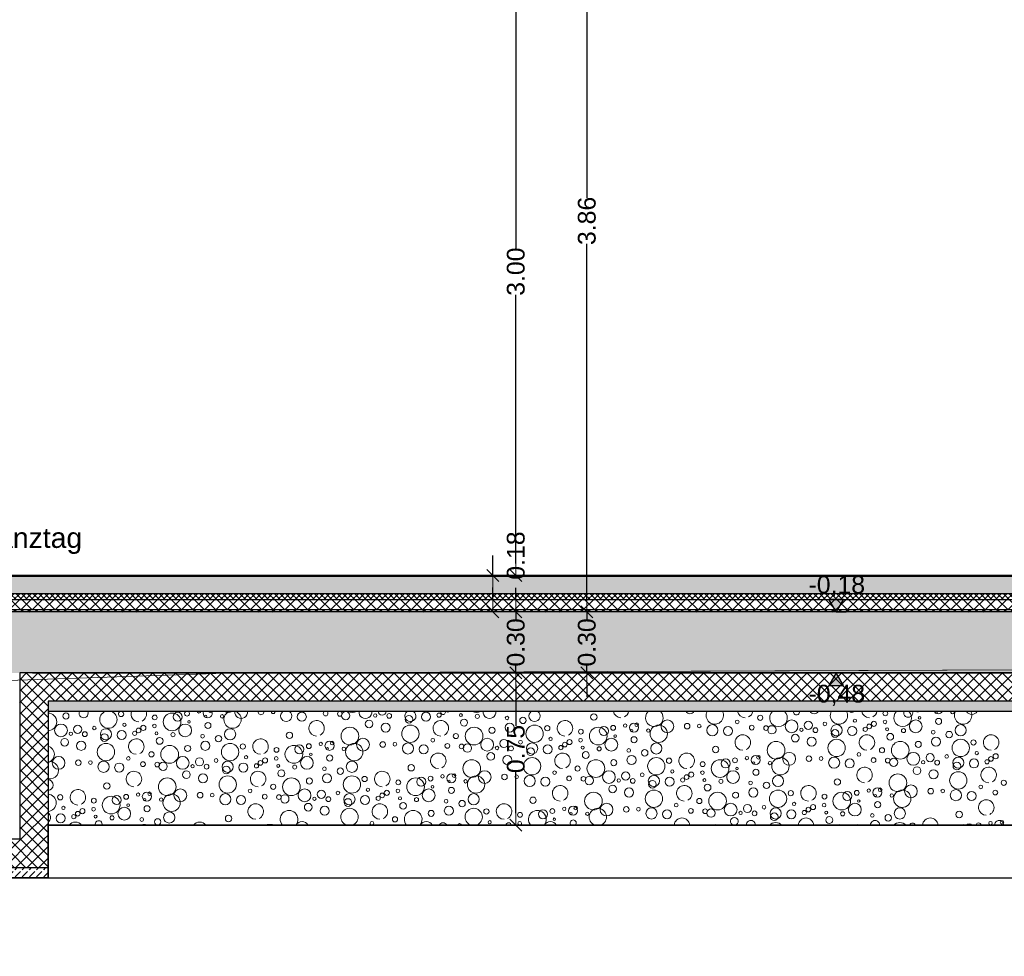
# Model space of a CAD drawing. Header units: metres. Extents: x -12 to 62.3, y -22.2 to 2.8.
# Tile 4 of 214: x 0.2 to 5.1, y -12.1 to -7.4. Entities that reach past the tile are written whole.
import ezdxf

# ---------------------------------------------------------------- set-up
doc = ezdxf.new("R2010")
doc.units = ezdxf.units.M
doc.header["$LTSCALE"] = 20
doc.header["$MEASUREMENT"] = 0
doc.linetypes.add('Strichlinie', pattern=[0.2, 0.15, -0.05])
doc.linetypes.add('Strichlinie_ lang', pattern=[0.529167, 0.3175, -0.211667])
doc.layers.get('0').update_dxf_attribs({"color": 8, "lineweight": 9})
doc.layers.get('Defpoints').update_dxf_attribs({"color": 8, "lineweight": 9})
for name, color, linetype in [('EG__..___A_____ZEICHNEN', 8, 'Continuous'), ('Neubau__ GHIW - druckfeste Dämmung u BP', 8, 'Continuous'), ('Neubau__ GHIW - Perimeterdämmung Wand', 8, 'Continuous'), ('Neubau_A - Bodenaustausch', 8, 'Continuous'), ('Neubau_A - Sauberkeitsschicht', 8, 'Continuous'), ('Neubau_A-Bodenplatte', 8, 'Continuous'), ('Neubau_A-Fundament', 8, 'Continuous'), ('Neubau_B-Bodenaufbau', 8, 'Continuous'), ('Neubau_T-Bemaßung', 8, 'Continuous'), ('Neubau_T-Text', 8, 'Continuous')]:
    doc.layers.add(name, color=color, linetype=linetype)
doc.layers.add('S-Linien _ Schraffuren.2D', color=8, linetype='Continuous', lineweight=9)
doc.styles.add('ERSTELLTER_STIL_2', font='arial.ttf')
doc.dimstyles.new('ERSTELLTER_STIL__1', dxfattribs={"dimtxt": 0.0875, "dimasz": 0.059375, "dimexe": 0.18, "dimexo": 0.0625, "dimgap": 0, "dimtad": 1, "dimzin": 0, "dimdsep": 46, "dimtxsty": 'ERSTELLTER_STIL_2', "dimblk": 'ARROWHEAD_6', "dimblk1": 'ARROWHEAD_6', "dimblk2": 'ARROWHEAD_6', "dimcen": 0.09, "dimclrd": 7, "dimclre": 7, "dimclrt": 7, "dimazin": 0, "dimtfac": 1, "dimtdec": 4, "dimtmove": 0, "dimatfit": 3, "dimfxl": 1, "dimtolj": 1, "dimtzin": 0, "dimarcsym": 0})
pattern_1 = [(45, (2952.9134, -10.175), (-0.02828427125, 0.02828427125), []), (135, (2952.9134, -10.175), (0.02828427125, 0.02828427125), [])]
pattern_2 = [(45, (2952.9134, -10.175), (-0.0353553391, 0.0353553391), [0.0375, -0.0125]), (45, (2952.9134, -10.139645), (-0.0353553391, 0.0353553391), [0.0375, -0.0125])]

# ---------------------------------------------------------------- blocks, each defined once
blk = doc.blocks.new('*X380', base_point=(-18420.1572, 0))
at = {"layer": 'Neubau_A - Bodenaustausch', "color": 253, "linetype": 'Continuous', "lineweight": 9, "true_color": 0x9f9f9f}
for centre, radius in [((-21372.6431, -0.6925), 0.015), ((-21372.1198, -0.7213), 0.0436), ((-21372.0922, -0.6963), 0.0223), ((-21371.4804, -0.6963), 0.0223), ((-21371.2931, -0.682), 0.0115), ((-21371.2641, -0.6906), 0.0205), ((-21370.8685, -0.6963), 0.0223), ((-21370.8041, -0.6881), 0.0103), ((-21372.3548, -0.7355), 0.00812), ((-21372.2052, -0.6995), 0.0119), ((-21372.0362, -0.7213), 0.00642), ((-21371.9547, -0.6942), 0.00574), ((-21371.943, -0.7393), 0.015), ((-21371.8735, -0.6942), 0.00837), ((-21371.1491, -0.7316), 0.0189), ((-21371.1186, -0.6901), 0.00837), ((-21371.0677, -0.7493), 0.0223), ((-21371.0496, -0.6921), 0.0118), ((-21370.9528, -0.7086), 0.0189), ((-21370.6965, -0.6881), 0.00732), ((-21370.6812, -0.725), 0.0169), ((-21370.6154, -0.6942), 0.0101), ((-21370.4693, -0.7023), 0.00908), ((-21370.4559, -0.7493), 0.0223), ((-21370.3908, -0.7141), 0.0158), ((-21370.0414, -0.6975), 0.0158), ((-21369.844, -0.7493), 0.0223), ((-21369.8303, -0.7358), 0.00908), ((-21369.679, -0.7434), 0.0315), ((-21369.3352, -0.7216), 0.00908), ((-21369.2215, -0.7013), 0.0128), ((-21369.0671, -0.7434), 0.0315), ((-21368.9846, -0.7381), 0.0201), ((-21368.9029, -0.7317), 0.00908), ((-21368.7548, -0.7155), 0.00812), ((-21368.6614, -0.731), 0.0126), ((-21368.6067, -0.7216), 0.00908), ((-21368.4553, -0.7434), 0.0315), ((-21368.4362, -0.7013), 0.00642), ((-21368.343, -0.7193), 0.015), ((-21372.6671, -0.7634), 0.0315), ((-21372.6186, -0.7801), 0.00837), ((-21372.5846, -0.7581), 0.0201), ((-21372.5496, -0.7821), 0.0118), ((-21372.5029, -0.7517), 0.00908), ((-21372.4456, -0.7825), 0.0275), ((-21372.3685, -0.7863), 0.0223), ((-21372.3041, -0.7781), 0.0103), ((-21372.2845, -0.7636), 0.0115), ((-21372.2614, -0.751), 0.0126), ((-21372.2067, -0.7416), 0.00908), ((-21372.1965, -0.7781), 0.00732), ((-21372.1154, -0.7842), 0.0101), ((-21372.0553, -0.7634), 0.0315), ((-21371.8337, -0.7825), 0.0275), ((-21371.5414, -0.7875), 0.0158), ((-21371.2434, -0.7913), 0.0436), ((-21370.9455, -0.7799), 0.0427), ((-21370.6316, -0.7913), 0.0436), ((-21370.5431, -0.7625), 0.015), ((-21370.3336, -0.7799), 0.0427), ((-21370.271, -0.7527), 0.013), ((-21370.1052, -0.7695), 0.0119), ((-21370.0198, -0.7913), 0.0436), ((-21369.9922, -0.7663), 0.0223), ((-21369.946, -0.7508), 0.0119), ((-21369.8871, -0.7398), 0.00837), ((-21369.8547, -0.7642), 0.00574), ((-21369.7735, -0.7642), 0.00837), ((-21369.7218, -0.7799), 0.0427), ((-21369.5816, -0.7427), 0.0137), ((-21369.5219, -0.7418), 0.00908), ((-21369.4574, -0.7625), 0.0275), ((-21369.3804, -0.7663), 0.0223), ((-21369.2632, -0.7498), 0.0117), ((-21369.1931, -0.752), 0.0115), ((-21369.1641, -0.7606), 0.0205), ((-21369.0186, -0.7601), 0.00837), ((-21368.9496, -0.7621), 0.0118), ((-21368.8456, -0.7625), 0.0275), ((-21368.8528, -0.7786), 0.0189), ((-21368.7685, -0.7663), 0.0223), ((-21368.7041, -0.7581), 0.0103), ((-21368.6845, -0.7436), 0.0115), ((-21368.5965, -0.7581), 0.00732), ((-21368.5154, -0.7642), 0.0101), ((-21368.3693, -0.7723), 0.00908), ((-21368.2908, -0.7841), 0.0158), ((-21368.2337, -0.7625), 0.0275), ((-21372.6491, -0.8216), 0.0189), ((-21372.5677, -0.8393), 0.0223), ((-21372.4528, -0.7986), 0.0189), ((-21372.1812, -0.815), 0.0169), ((-21371.9693, -0.7923), 0.00908), ((-21371.9559, -0.8393), 0.0223), ((-21371.8908, -0.8041), 0.0158), ((-21371.3871, -0.8298), 0.00837), ((-21371.344, -0.8393), 0.0223), ((-21371.3303, -0.8258), 0.00908), ((-21371.179, -0.8334), 0.0315), ((-21371.0816, -0.8327), 0.0137), ((-21371.0219, -0.8318), 0.00908), ((-21370.8352, -0.8116), 0.00908), ((-21370.7215, -0.7913), 0.0128), ((-21370.5671, -0.8334), 0.0315), ((-21370.4846, -0.8281), 0.0201), ((-21370.4029, -0.8217), 0.00908), ((-21370.2548, -0.8055), 0.00812), ((-21370.1845, -0.8336), 0.0115), ((-21370.1614, -0.821), 0.0126), ((-21370.1067, -0.8116), 0.00908), ((-21369.9553, -0.8334), 0.0315), ((-21369.9362, -0.7913), 0.00642), ((-21369.843, -0.8093), 0.015), ((-21369.1434, -0.8613), 0.0436), ((-21369.0491, -0.8016), 0.0189), ((-21368.9677, -0.8193), 0.0223), ((-21368.8455, -0.8499), 0.0427), ((-21368.5812, -0.795), 0.0169), ((-21368.5316, -0.8613), 0.0436), ((-21368.4431, -0.8325), 0.015), ((-21368.3559, -0.8193), 0.0223), ((-21368.2336, -0.8499), 0.0427), ((-21368.171, -0.8227), 0.013), ((-21372.4455, -0.8699), 0.0427), ((-21372.2215, -0.8813), 0.0128), ((-21372.1316, -0.8813), 0.0436), ((-21372.0431, -0.8525), 0.015), ((-21371.8336, -0.8699), 0.0427), ((-21371.771, -0.8427), 0.013), ((-21371.6052, -0.8595), 0.0119), ((-21371.5198, -0.8813), 0.0436), ((-21371.4922, -0.8563), 0.0223), ((-21371.446, -0.8408), 0.0119), ((-21371.3547, -0.8542), 0.00574), ((-21371.2735, -0.8542), 0.00837), ((-21371.2218, -0.8699), 0.0427), ((-21370.9574, -0.8525), 0.0275), ((-21370.8804, -0.8563), 0.0223), ((-21370.7632, -0.8398), 0.0117), ((-21370.6931, -0.842), 0.0115), ((-21370.6641, -0.8506), 0.0205), ((-21370.5491, -0.8916), 0.0189), ((-21370.5186, -0.8501), 0.00837), ((-21370.4496, -0.8521), 0.0118), ((-21370.3456, -0.8525), 0.0275), ((-21370.3528, -0.8686), 0.0189), ((-21370.2685, -0.8563), 0.0223), ((-21370.2041, -0.8481), 0.0103), ((-21370.0965, -0.8481), 0.00732), ((-21370.0812, -0.885), 0.0169), ((-21370.0154, -0.8542), 0.0101), ((-21369.8693, -0.8623), 0.00908), ((-21369.7908, -0.8741), 0.0158), ((-21369.7337, -0.8525), 0.0275), ((-21369.4414, -0.8575), 0.0158), ((-21369.079, -0.9034), 0.0315), ((-21368.7352, -0.8816), 0.00908), ((-21368.6215, -0.8613), 0.0128), ((-21368.4671, -0.9034), 0.0315), ((-21368.1548, -0.8755), 0.00812), ((-21372.679, -0.9234), 0.0315), ((-21372.5816, -0.9227), 0.0137), ((-21372.5219, -0.9218), 0.00908), ((-21372.4574, -0.9425), 0.0275), ((-21372.3352, -0.9016), 0.00908), ((-21372.2632, -0.9298), 0.0117), ((-21372.1931, -0.932), 0.0115), ((-21372.1641, -0.9406), 0.0205), ((-21372.0671, -0.9234), 0.0315), ((-21371.9846, -0.9181), 0.0201), ((-21371.9029, -0.9117), 0.00908), ((-21371.8456, -0.9425), 0.0275), ((-21371.7548, -0.8955), 0.00812), ((-21371.6845, -0.9236), 0.0115), ((-21371.6614, -0.911), 0.0126), ((-21371.6067, -0.9016), 0.00908), ((-21371.4553, -0.9234), 0.0315), ((-21371.4362, -0.8813), 0.00642), ((-21371.343, -0.8993), 0.015), ((-21371.2337, -0.9425), 0.0275), ((-21370.6434, -0.9513), 0.0436), ((-21370.4677, -0.9093), 0.0223), ((-21370.3455, -0.9399), 0.0427), ((-21370.0316, -0.9513), 0.0436), ((-21369.9431, -0.9225), 0.015), ((-21369.8559, -0.9093), 0.0223), ((-21369.7336, -0.9399), 0.0427), ((-21369.671, -0.9127), 0.013), ((-21369.5052, -0.9295), 0.0119), ((-21369.4198, -0.9513), 0.0436), ((-21369.3922, -0.9263), 0.0223), ((-21369.346, -0.9108), 0.0119), ((-21369.2871, -0.8998), 0.00837), ((-21369.244, -0.9093), 0.0223), ((-21369.2547, -0.9242), 0.00574), ((-21369.2303, -0.8958), 0.00908), ((-21369.1735, -0.9242), 0.00837), ((-21369.1218, -0.9399), 0.0427), ((-21368.9816, -0.9027), 0.0137), ((-21368.9219, -0.9018), 0.00908), ((-21368.8574, -0.9225), 0.0275), ((-21368.7804, -0.9263), 0.0223), ((-21368.6632, -0.9098), 0.0117), ((-21368.5931, -0.912), 0.0115), ((-21368.5641, -0.9206), 0.0205), ((-21368.4186, -0.9201), 0.00837), ((-21368.3846, -0.8981), 0.0201), ((-21368.3496, -0.9221), 0.0118), ((-21368.3029, -0.8917), 0.00908), ((-21368.2456, -0.9225), 0.0275), ((-21368.2528, -0.9386), 0.0189), ((-21368.1685, -0.9263), 0.0223), ((-21368.1041, -0.9181), 0.0103), ((-21368.0845, -0.9036), 0.0115), ((-21368.0614, -0.891), 0.0126), ((-21372.3804, -0.9463), 0.0223), ((-21372.0491, -0.9816), 0.0189), ((-21372.0186, -0.9401), 0.00837), ((-21371.9496, -0.9421), 0.0118), ((-21371.8528, -0.9586), 0.0189), ((-21371.7685, -0.9463), 0.0223), ((-21371.7041, -0.9381), 0.0103), ((-21371.5965, -0.9381), 0.00732), ((-21371.5812, -0.975), 0.0169), ((-21371.5154, -0.9442), 0.0101), ((-21371.3693, -0.9523), 0.00908), ((-21371.2908, -0.9641), 0.0158), ((-21370.9414, -0.9475), 0.0158), ((-21370.579, -0.9934), 0.0315), ((-21370.2352, -0.9716), 0.00908), ((-21370.1215, -0.9513), 0.0128), ((-21369.9671, -0.9934), 0.0315), ((-21369.8846, -0.9881), 0.0201), ((-21369.6548, -0.9655), 0.00812), ((-21369.5614, -0.981), 0.0126), ((-21369.5067, -0.9716), 0.00908), ((-21369.3553, -0.9934), 0.0315), ((-21369.3362, -0.9513), 0.00642), ((-21369.243, -0.9693), 0.015), ((-21368.4491, -0.9616), 0.0189), ((-21368.3677, -0.9793), 0.0223), ((-21368.2455, -1.0099), 0.0427), ((-21372.1434, -1.0413), 0.0436), ((-21371.9677, -0.9993), 0.0223), ((-21371.8455, -1.0299), 0.0427), ((-21371.5316, -1.0413), 0.0436), ((-21371.4431, -1.0125), 0.015), ((-21371.3559, -0.9993), 0.0223), ((-21371.2336, -1.0299), 0.0427), ((-21371.171, -1.0027), 0.013), ((-21371.0052, -1.0195), 0.0119), ((-21370.9198, -1.0413), 0.0436), ((-21370.8922, -1.0163), 0.0223), ((-21370.846, -1.0008), 0.0119), ((-21370.7871, -0.9898), 0.00837), ((-21370.744, -0.9993), 0.0223), ((-21370.7547, -1.0142), 0.00574), ((-21370.7303, -0.9858), 0.00908), ((-21370.6735, -1.0142), 0.00837), ((-21370.6218, -1.0299), 0.0427), ((-21370.4816, -0.9927), 0.0137), ((-21370.4219, -0.9918), 0.00908), ((-21370.3574, -1.0125), 0.0275), ((-21370.2804, -1.0163), 0.0223), ((-21370.1632, -0.9998), 0.0117), ((-21370.0931, -1.002), 0.0115), ((-21370.0641, -1.0106), 0.0205), ((-21369.9186, -1.0101), 0.00837), ((-21369.8496, -1.0121), 0.0118), ((-21369.8029, -0.9817), 0.00908), ((-21369.7456, -1.0125), 0.0275), ((-21369.7528, -1.0286), 0.0189), ((-21369.6685, -1.0163), 0.0223), ((-21369.6041, -1.0081), 0.0103), ((-21369.5845, -0.9936), 0.0115), ((-21369.4965, -1.0081), 0.00732), ((-21369.4154, -1.0142), 0.0101), ((-21369.2693, -1.0223), 0.00908), ((-21369.1908, -1.0341), 0.0158), ((-21369.1337, -1.0125), 0.0275), ((-21368.8414, -1.0175), 0.0158), ((-21368.5434, -1.0213), 0.0436), ((-21368.0215, -1.0213), 0.0128), ((-21372.4414, -1.0375), 0.0158), ((-21372.244, -1.0893), 0.0223), ((-21372.2303, -1.0758), 0.00908), ((-21372.079, -1.0834), 0.0315), ((-21371.7352, -1.0616), 0.00908), ((-21371.6215, -1.0413), 0.0128), ((-21371.4671, -1.0834), 0.0315), ((-21371.3846, -1.0781), 0.0201), ((-21371.3029, -1.0717), 0.00908), ((-21371.1548, -1.0555), 0.00812), ((-21371.0614, -1.071), 0.0126), ((-21371.0067, -1.0616), 0.00908), ((-21370.8553, -1.0834), 0.0315), ((-21370.8362, -1.0413), 0.00642), ((-21370.743, -1.0593), 0.015), ((-21369.9491, -1.0516), 0.0189), ((-21369.8677, -1.0693), 0.0223), ((-21369.7455, -1.0999), 0.0427), ((-21369.4812, -1.045), 0.0169), ((-21369.2559, -1.0693), 0.0223), ((-21369.1336, -1.0999), 0.0427), ((-21369.071, -1.0727), 0.013), ((-21368.7922, -1.0863), 0.0223), ((-21368.746, -1.0708), 0.0119), ((-21368.6871, -1.0598), 0.00837), ((-21368.644, -1.0693), 0.0223), ((-21368.6303, -1.0558), 0.00908), ((-21368.5218, -1.0999), 0.0427), ((-21368.479, -1.0634), 0.0315), ((-21368.3816, -1.0627), 0.0137), ((-21368.3219, -1.0618), 0.00908), ((-21368.2574, -1.0825), 0.0275), ((-21368.1804, -1.0863), 0.0223), ((-21368.1352, -1.0416), 0.00908), ((-21368.0632, -1.0698), 0.0117), ((-21372.671, -1.0927), 0.013), ((-21372.5052, -1.1095), 0.0119), ((-21372.4198, -1.1313), 0.0436), ((-21372.3922, -1.1063), 0.0223), ((-21372.346, -1.0908), 0.0119), ((-21372.2871, -1.0798), 0.00837), ((-21372.2547, -1.1042), 0.00574), ((-21372.1735, -1.1042), 0.00837), ((-21372.1218, -1.1199), 0.0427), ((-21371.9816, -1.0827), 0.0137), ((-21371.9219, -1.0818), 0.00908), ((-21371.8574, -1.1025), 0.0275), ((-21371.7804, -1.1063), 0.0223), ((-21371.6632, -1.0898), 0.0117), ((-21371.5931, -1.092), 0.0115), ((-21371.5641, -1.1006), 0.0205), ((-21371.4186, -1.1001), 0.00837), ((-21371.3496, -1.1021), 0.0118), ((-21371.2456, -1.1025), 0.0275), ((-21371.2528, -1.1186), 0.0189), ((-21371.1685, -1.1063), 0.0223), ((-21371.1041, -1.0981), 0.0103), ((-21371.0845, -1.0836), 0.0115), ((-21370.9965, -1.0981), 0.00732), ((-21370.9154, -1.1042), 0.0101), ((-21370.7693, -1.1123), 0.00908), ((-21370.6908, -1.1241), 0.0158), ((-21370.6337, -1.1025), 0.0275), ((-21370.3414, -1.1075), 0.0158), ((-21370.0434, -1.1113), 0.0436), ((-21369.5215, -1.1113), 0.0128), ((-21369.4316, -1.1113), 0.0436), ((-21369.3431, -1.0825), 0.015), ((-21368.9052, -1.0895), 0.0119), ((-21368.8198, -1.1113), 0.0436), ((-21368.7362, -1.1113), 0.00642), ((-21368.6547, -1.0842), 0.00574), ((-21368.643, -1.1293), 0.015), ((-21368.5735, -1.0842), 0.00837), ((-21372.6548, -1.1455), 0.00812), ((-21372.5845, -1.1736), 0.0115), ((-21372.5614, -1.161), 0.0126), ((-21372.5067, -1.1516), 0.00908), ((-21372.3553, -1.1734), 0.0315), ((-21372.3362, -1.1313), 0.00642), ((-21372.243, -1.1493), 0.015), ((-21371.4491, -1.1416), 0.0189), ((-21371.3677, -1.1593), 0.0223), ((-21370.9812, -1.135), 0.0169), ((-21370.8431, -1.1725), 0.015), ((-21370.7559, -1.1593), 0.0223), ((-21370.571, -1.1627), 0.013), ((-21370.2922, -1.1763), 0.0223), ((-21370.246, -1.1608), 0.0119), ((-21370.1871, -1.1498), 0.00837), ((-21370.144, -1.1593), 0.0223), ((-21370.1303, -1.1458), 0.00908), ((-21369.979, -1.1534), 0.0315), ((-21369.8816, -1.1527), 0.0137), ((-21369.8219, -1.1518), 0.00908), ((-21369.7574, -1.1725), 0.0275), ((-21369.6804, -1.1763), 0.0223), ((-21369.6352, -1.1316), 0.00908), ((-21369.5632, -1.1598), 0.0117), ((-21369.4931, -1.162), 0.0115), ((-21369.4641, -1.1706), 0.0205), ((-21369.3671, -1.1534), 0.0315), ((-21369.3186, -1.1701), 0.00837), ((-21369.2846, -1.1481), 0.0201), ((-21369.2496, -1.1721), 0.0118), ((-21369.2029, -1.1417), 0.00908), ((-21369.1456, -1.1725), 0.0275), ((-21369.0685, -1.1763), 0.0223), ((-21369.0548, -1.1255), 0.00812), ((-21369.0041, -1.1681), 0.0103), ((-21368.9845, -1.1536), 0.0115), ((-21368.9614, -1.141), 0.0126), ((-21368.9067, -1.1316), 0.00908), ((-21368.8965, -1.1681), 0.00732), ((-21368.8154, -1.1742), 0.0101), ((-21368.7553, -1.1534), 0.0315), ((-21368.5337, -1.1725), 0.0275), ((-21368.2414, -1.1775), 0.0158), ((-21372.6685, -1.1963), 0.0223), ((-21372.6041, -1.1881), 0.0103), ((-21372.4965, -1.1881), 0.00732), ((-21372.4154, -1.1942), 0.0101), ((-21372.2693, -1.2023), 0.00908), ((-21372.1908, -1.2141), 0.0158), ((-21372.1337, -1.1925), 0.0275), ((-21371.8414, -1.1975), 0.0158), ((-21371.0215, -1.2013), 0.0128), ((-21370.5548, -1.2155), 0.00812), ((-21370.4052, -1.1795), 0.0119), ((-21370.2362, -1.2013), 0.00642), ((-21370.1547, -1.1742), 0.00574), ((-21370.0735, -1.1742), 0.00837), ((-21369.1528, -1.1886), 0.0189), ((-21368.8812, -1.205), 0.0169), ((-21368.6693, -1.1823), 0.00908), ((-21368.5908, -1.1941), 0.0158), ((-21368.0871, -1.2198), 0.00837), ((-21368.0303, -1.2158), 0.00908)]:
    blk.add_circle(centre, radius, dxfattribs=at)
for centre, radius, start, end in [((-21372.7316, -0.7213), 0.0436, 271.3759, 88.6241), ((-21372.5559, -0.6793), 0.0223, 155.2932, 24.7068), ((-21372.4336, -0.7099), 0.0427, 111.008, 68.992), ((-21372.371, -0.6827), 0.013, 102.1444, 77.8556), ((-21372.284, -0.6831), 0.0382, 159.8964, 270), ((-21372.284, -0.6831), 0.0382, 296.5651, 20.1036), ((-21372.046, -0.6808), 0.0119, 115.3221, 64.6779), ((-21371.9871, -0.6698), 0.00837, 181.2676, 358.7324), ((-21371.944, -0.6793), 0.0223, 155.2932, 24.7068), ((-21371.9303, -0.6658), 0.00908, 207.8792, 332.1208), ((-21371.8218, -0.7099), 0.0427, 111.008, 68.992), ((-21371.8434, -0.6313), 0.0436, 242.5974, 297.4026), ((-21371.779, -0.6734), 0.0315, 173.8909, 6.1091), ((-21371.6816, -0.6727), 0.0137, 168.4213, 11.5787), ((-21371.6219, -0.6718), 0.00908, 168.2752, 11.7248), ((-21371.5574, -0.6925), 0.0275, 125.4053, 54.5947), ((-21371.3632, -0.6798), 0.0117, 123.4809, 56.5191), ((-21371.2316, -0.6313), 0.0436, 242.5974, 297.4026), ((-21371.1671, -0.6734), 0.0315, 173.8909, 6.1091), ((-21371.0846, -0.6681), 0.0201, 185.5345, 354.4655), ((-21371.0029, -0.6617), 0.00908, 246.1805, 293.8195), ((-21370.9456, -0.6925), 0.0275, 125.4053, 54.5947), ((-21370.7845, -0.6736), 0.0115, 161.9253, 18.0747), ((-21370.7614, -0.661), 0.0126, 225.3284, 314.6716), ((-21370.6198, -0.6313), 0.0436, 242.5974, 297.4026), ((-21370.5553, -0.6734), 0.0315, 173.8909, 6.1091), ((-21370.3337, -0.6925), 0.0275, 125.4053, 54.5947), ((-21369.9077, -0.6631), 0.0382, 190.3597, 270), ((-21369.9077, -0.6631), 0.0382, 296.5651, 349.6403), ((-21369.7434, -0.7013), 0.0436, 134.0001, 45.9999), ((-21369.5677, -0.6593), 0.0223, 208.6789, 331.3211), ((-21369.4455, -0.6899), 0.0427, 152.2732, 27.7268), ((-21369.2959, -0.6631), 0.0382, 190.3597, 270), ((-21369.2959, -0.6631), 0.0382, 296.5651, 349.6403), ((-21369.1316, -0.7013), 0.0436, 134.0001, 45.9999), ((-21369.0431, -0.6725), 0.015, 170.4063, 9.5937), ((-21368.9559, -0.6593), 0.0223, 208.6789, 331.3211), ((-21368.8336, -0.6899), 0.0427, 152.2732, 27.7268), ((-21368.771, -0.6627), 0.013, 214.1661, 325.8339), ((-21368.684, -0.6631), 0.0382, 190.3597, 270), ((-21368.684, -0.6631), 0.0382, 296.5651, 349.6403), ((-21368.6052, -0.6795), 0.0119, 127.0953, 52.9047), ((-21368.5198, -0.7013), 0.0436, 134.0001, 45.9999), ((-21368.4922, -0.6763), 0.0223, 163.643, 16.357), ((-21368.446, -0.6608), 0.0119, 230.4704, 309.5296), ((-21368.344, -0.6593), 0.0223, 208.6789, 331.3211), ((-21368.3547, -0.6742), 0.00574, 133.4607, 46.5393), ((-21368.2735, -0.6742), 0.00837, 150.1371, 29.8629), ((-21368.2218, -0.6899), 0.0427, 152.2732, 27.7268), ((-21368.179, -0.6534), 0.0315, 211.9022, 328.0978), ((-21371.4077, -0.7531), 0.0382, 296.5651, 270), ((-21370.7959, -0.7531), 0.0382, 296.5651, 270), ((-21370.184, -0.7531), 0.0382, 296.5651, 270), ((-21372.2959, -0.8431), 0.0382, 296.5651, 270), ((-21371.684, -0.8431), 0.0382, 296.5651, 270), ((-21369.3077, -0.8231), 0.0382, 296.5651, 270), ((-21368.6959, -0.8231), 0.0382, 296.5651, 270), ((-21368.084, -0.8231), 0.0382, 296.5651, 270), ((-21372.7434, -0.8813), 0.0436, 287.2031, 72.7969), ((-21372.7218, -0.9599), 0.0427, 258.1672, 101.8328), ((-21370.8077, -0.9131), 0.0382, 296.5651, 270), ((-21370.1959, -0.9131), 0.0382, 296.5651, 270), ((-21369.584, -0.9131), 0.0382, 296.5651, 270), ((-21372.3077, -1.0031), 0.0382, 296.5651, 270), ((-21371.6959, -1.0031), 0.0382, 296.5651, 270), ((-21371.084, -1.0031), 0.0382, 296.5651, 270), ((-21368.7077, -0.9831), 0.0382, 296.5651, 270), ((-21368.0959, -0.9831), 0.0382, 296.5651, 270), ((-21372.7337, -1.0325), 0.0275, 276.5921, 83.4079), ((-21372.584, -1.0931), 0.0382, 296.5651, 270), ((-21370.2077, -1.0731), 0.0382, 296.5651, 270), ((-21369.5959, -1.0731), 0.0382, 296.5651, 270), ((-21368.984, -1.0731), 0.0382, 296.5651, 270), ((-21372.7336, -1.1199), 0.0427, 274.133, 85.867), ((-21368.1077, -1.1431), 0.0382, 296.5651, 270), ((-21371.7077, -1.1631), 0.0382, 296.5651, 270), ((-21371.5434, -1.2013), 0.0436, 318.8366, 221.1634), ((-21371.2455, -1.1899), 0.0427, 290.0203, 249.9797), ((-21371.0959, -1.1631), 0.0382, 296.5651, 270), ((-21370.9316, -1.2013), 0.0436, 318.8366, 221.1634), ((-21370.6336, -1.1899), 0.0427, 290.0203, 249.9797), ((-21370.484, -1.1631), 0.0382, 296.5651, 270), ((-21370.3198, -1.2013), 0.0436, 318.8366, 221.1634), ((-21370.0218, -1.1899), 0.0427, 290.0203, 249.9797), ((-21372.7456, -1.1925), 0.0275, 302.9885, 57.0115), ((-21372.4812, -1.225), 0.0169, 342.9028, 197.0972), ((-21371.479, -1.2434), 0.0315, 25.0788, 154.9212), ((-21371.1352, -1.2216), 0.00908, 291.4141, 248.5859), ((-21370.8671, -1.2434), 0.0315, 25.0788, 154.9212), ((-21370.4067, -1.2216), 0.00908, 291.4141, 248.5859), ((-21370.2553, -1.2434), 0.0315, 25.0788, 154.9212), ((-21370.143, -1.2193), 0.015, 314.6055, 225.3945), ((-21369.6077, -1.2331), 0.0382, 4.7001, 175.2999), ((-21369.3491, -1.2116), 0.0189, 284.1209, 255.8791), ((-21369.2677, -1.2293), 0.0223, 358.2252, 181.7748), ((-21368.9959, -1.2331), 0.0382, 4.7001, 175.2999), ((-21368.6559, -1.2293), 0.0223, 358.2252, 181.7748), ((-21368.384, -1.2331), 0.0382, 4.7001, 175.2999), ((-21368.044, -1.2293), 0.0223, 358.2252, 181.7748), ((-21372.5959, -1.2531), 0.0382, 37.2639, 142.7361), ((-21372.2559, -1.2493), 0.0223, 60.1008, 119.8992), ((-21371.984, -1.2531), 0.0382, 37.2639, 142.7361), ((-21371.644, -1.2493), 0.0223, 60.1008, 119.8992), ((-21371.6303, -1.2358), 0.00908, 39.3667, 140.6333), ((-21371.3816, -1.2427), 0.0137, 68.9338, 111.0662), ((-21370.7846, -1.2381), 0.0201, 23.5805, 156.4195), ((-21370.7029, -1.2317), 0.00908, 10.7817, 169.2183), ((-21370.4614, -1.231), 0.0126, 4.6999, 175.3001), ((-21369.4434, -1.2713), 0.0436, 71.6088, 108.3912), ((-21369.1455, -1.2599), 0.0427, 44.378, 135.622), ((-21368.8316, -1.2713), 0.0436, 71.6088, 108.3912), ((-21368.7431, -1.2425), 0.015, 56.4768, 123.5232), ((-21368.5336, -1.2599), 0.0427, 44.378, 135.622), ((-21368.471, -1.2327), 0.013, 12.0051, 167.9949), ((-21368.2198, -1.2713), 0.0436, 71.6088, 108.3912), ((-21368.1922, -1.2463), 0.0223, 46.9326, 133.0674), ((-21368.146, -1.2308), 0.0119, 3.8013, 176.1987)]:
    blk.add_arc(centre, radius, start, end, dxfattribs=at)
blk = doc.blocks.new('ARROWHEAD_6')
at = {"color": 0, "linetype": 'Continuous', "lineweight": 0}
for p, q in [((0, 0), (-1, 0)), ((-0.5, -0.5), (0.5, 0.5))]:
    blk.add_line(p, q, dxfattribs=at)
blk = doc.blocks.new('*D502')
at = {"layer": 'Defpoints', "color": 0, "linetype": 'Continuous', "transparency": 16777216}
for p in [(2.6448, -10.655), (7.125, -10.655), (0.34, -11.405)]:
    blk.add_point(p, dxfattribs=at)
at = {"layer": 'Neubau_T-Bemaßung', "linetype": 'Continuous', "lineweight": -2, "transparency": 16777216}
for p, q in [((7.0625, -10.655), (2.4648, -10.655)), ((2.6448, -10.7144), (2.6448, -10.9162)), ((2.6448, -11.3456), (2.6448, -11.1441)), ((0.4025, -11.405), (2.8248, -11.405))]:
    blk.add_line(p, q, dxfattribs=at)
at = {"layer": 'Neubau_T-Bemaßung', "linetype": 'Continuous', "lineweight": -2, "transparency": 16777216, "xscale": 0.059375, "yscale": 0.059375, "zscale": 0.059375}
for p, rotation in [((2.6448, -10.655), 90), ((2.6448, -11.405), 270)]:
    blk.add_blockref('ARROWHEAD_6', p, dxfattribs=dict(at, rotation=rotation))
at = {"layer": 'Neubau_T-Bemaßung', "linetype": 'Continuous', "transparency": 16777216, "insert": (2.6448, -11.0301), "char_height": 0.0875, "attachment_point": 5, "rotation": 90, "style": 'ERSTELLTER_STIL_2'}
blk.add_mtext('\\A1;0.75', dxfattribs=at)
blk = doc.blocks.new('*D503')
at = {"layer": 'Defpoints', "color": 0, "linetype": 'Continuous', "transparency": 16777216}
for p in [(2.6448, -10.355), (45.53, -10.355), (7.125, -10.655)]:
    blk.add_point(p, dxfattribs=at)
at = {"layer": 'Neubau_T-Bemaßung', "linetype": 'Continuous', "lineweight": -2, "transparency": 16777216}
for p, q in [((2.6448, -10.2956), (2.6448, -10.2363)), ((45.4675, -10.355), (2.4648, -10.355)), ((2.6448, -10.355), (2.6448, -10.3917)), ((2.6448, -10.655), (2.6448, -10.6186)), ((7.0625, -10.655), (2.4648, -10.655)), ((2.6448, -10.7144), (2.6448, -10.7738))]:
    blk.add_line(p, q, dxfattribs=at)
at = {"layer": 'Neubau_T-Bemaßung', "linetype": 'Continuous', "lineweight": -2, "transparency": 16777216, "xscale": 0.059375, "yscale": 0.059375, "zscale": 0.059375}
for p, rotation in [((2.6448, -10.355), 270), ((2.6448, -10.655), 90)]:
    blk.add_blockref('ARROWHEAD_6', p, dxfattribs=dict(at, rotation=rotation))
at = {"layer": 'Neubau_T-Bemaßung', "linetype": 'Continuous', "transparency": 16777216, "insert": (2.6448, -10.5051), "char_height": 0.0875, "attachment_point": 5, "rotation": 90, "style": 'ERSTELLTER_STIL_2'}
blk.add_mtext('\\A1;0.30', dxfattribs=at)
blk = doc.blocks.new('*D504')
at = {"layer": 'Defpoints', "color": 0, "linetype": 'Continuous', "transparency": 16777216}
for p in [(2.5311, -10.175), (55.892, -10.175), (45.53, -10.355)]:
    blk.add_point(p, dxfattribs=at)
at = {"layer": 'Neubau_T-Bemaßung', "linetype": 'Continuous', "lineweight": -2, "transparency": 16777216}
for p, q in [((2.5311, -10.175), (2.5311, -10.0772)), ((55.8295, -10.175), (2.3511, -10.175)), ((2.5311, -10.2956), (2.5311, -10.2344)), ((45.4675, -10.355), (2.3511, -10.355))]:
    blk.add_line(p, q, dxfattribs=at)
at = {"layer": 'Neubau_T-Bemaßung', "linetype": 'Continuous', "lineweight": -2, "transparency": 16777216, "xscale": 0.059375, "yscale": 0.059375, "zscale": 0.059375}
for p, rotation in [((2.5311, -10.175), 90), ((2.5311, -10.355), 270)]:
    blk.add_blockref('ARROWHEAD_6', p, dxfattribs=dict(at, rotation=rotation))
at = {"layer": 'Neubau_T-Bemaßung', "linetype": 'Continuous', "transparency": 16777216, "insert": (2.6448, -10.0772), "char_height": 0.0875, "attachment_point": 5, "rotation": 90, "style": 'ERSTELLTER_STIL_2'}
blk.add_mtext('\\A1;0.18', dxfattribs=at)
blk = doc.blocks.new('*D505')
at = {"layer": 'Defpoints', "color": 0, "linetype": 'Continuous', "transparency": 16777216}
for p in [(2.6448, -7.175), (42.69, -7.175), (55.892, -10.175)]:
    blk.add_point(p, dxfattribs=at)
at = {"layer": 'Neubau_T-Bemaßung', "linetype": 'Continuous', "lineweight": -2, "transparency": 16777216}
for p, q in [((42.6275, -7.175), (2.4648, -7.175)), ((2.6448, -7.2344), (2.6448, -8.565)), ((2.6448, -10.1156), (2.6448, -8.792)), ((55.8295, -10.175), (2.4648, -10.175))]:
    blk.add_line(p, q, dxfattribs=at)
at = {"layer": 'Neubau_T-Bemaßung', "linetype": 'Continuous', "lineweight": -2, "transparency": 16777216, "xscale": 0.059375, "yscale": 0.059375, "zscale": 0.059375}
for p, rotation in [((2.6448, -7.175), 90), ((2.6448, -10.175), 270)]:
    blk.add_blockref('ARROWHEAD_6', p, dxfattribs=dict(at, rotation=rotation))
at = {"layer": 'Neubau_T-Bemaßung', "linetype": 'Continuous', "transparency": 16777216, "insert": (2.6448, -8.6785), "char_height": 0.0875, "attachment_point": 5, "rotation": 90, "style": 'ERSTELLTER_STIL_2'}
blk.add_mtext('\\A1;3.00', dxfattribs=at)
blk = doc.blocks.new('*D444')
at = {"layer": 'Defpoints', "color": 0, "linetype": 'Continuous', "transparency": 16777216}
for p in [(2.9948, -10.355), (45.53, -10.355), (3.1774, -10.655)]:
    blk.add_point(p, dxfattribs=at)
at = {"layer": 'Neubau_T-Bemaßung', "linetype": 'Continuous', "lineweight": -2, "transparency": 16777216}
for p, q in [((2.9948, -10.2956), (2.9948, -10.2363)), ((45.4675, -10.355), (2.8148, -10.355)), ((2.9948, -10.355), (2.9948, -10.3917)), ((2.9948, -10.655), (2.9948, -10.6186)), ((3.1149, -10.655), (2.8148, -10.655)), ((2.9948, -10.7144), (2.9948, -10.7738))]:
    blk.add_line(p, q, dxfattribs=at)
at = {"layer": 'Neubau_T-Bemaßung', "linetype": 'Continuous', "lineweight": -2, "transparency": 16777216, "xscale": 0.059375, "yscale": 0.059375, "zscale": 0.059375}
for p, rotation in [((2.9948, -10.355), 270), ((2.9948, -10.655), 90)]:
    blk.add_blockref('ARROWHEAD_6', p, dxfattribs=dict(at, rotation=rotation))
at = {"layer": 'Neubau_T-Bemaßung', "linetype": 'Continuous', "transparency": 16777216, "insert": (2.9948, -10.5051), "char_height": 0.0875, "attachment_point": 5, "rotation": 90, "style": 'ERSTELLTER_STIL_2'}
blk.add_mtext('\\A1;0.30', dxfattribs=at)
blk = doc.blocks.new('*D445')
at = {"layer": 'Defpoints', "color": 0, "linetype": 'Continuous', "transparency": 16777216}
for p in [(2.9948, -6.495), (22.615, -6.495), (45.53, -10.355)]:
    blk.add_point(p, dxfattribs=at)
at = {"layer": 'Neubau_T-Bemaßung', "linetype": 'Continuous', "lineweight": -2, "transparency": 16777216}
for p, q in [((22.5525, -6.495), (2.8148, -6.495)), ((2.9948, -6.5544), (2.9948, -8.3149)), ((2.9948, -10.2956), (2.9948, -8.5421)), ((45.4675, -10.355), (2.8148, -10.355))]:
    blk.add_line(p, q, dxfattribs=at)
at = {"layer": 'Neubau_T-Bemaßung', "linetype": 'Continuous', "lineweight": -2, "transparency": 16777216, "xscale": 0.059375, "yscale": 0.059375, "zscale": 0.059375}
for p, rotation in [((2.9948, -6.495), 90), ((2.9948, -10.355), 270)]:
    blk.add_blockref('ARROWHEAD_6', p, dxfattribs=dict(at, rotation=rotation))
at = {"layer": 'Neubau_T-Bemaßung', "linetype": 'Continuous', "transparency": 16777216, "insert": (2.9948, -8.4285), "char_height": 0.0875, "attachment_point": 5, "rotation": 90, "style": 'ERSTELLTER_STIL_2'}
blk.add_mtext('\\A1;3.86', dxfattribs=at)
blk = doc.blocks.new('*D415')
at = {"layer": 'Defpoints', "color": 0, "linetype": 'Continuous', "transparency": 16777216}
for p in [(8.8736, -10.355), (45.53, -10.355), (0.2, -10.655)]:
    blk.add_point(p, dxfattribs=at)
at = {"layer": 'Neubau_T-Bemaßung', "linetype": 'Continuous', "lineweight": -2, "transparency": 16777216}
for p, q in [((45.4675, -10.355), (8.6936, -10.355)), ((8.8736, -10.4144), (8.8736, -10.5956)), ((0.2625, -10.655), (9.0536, -10.655)), ((8.8736, -10.655), (8.8736, -10.7531))]:
    blk.add_line(p, q, dxfattribs=at)
at = {"layer": 'Neubau_T-Bemaßung', "linetype": 'Continuous', "lineweight": -2, "transparency": 16777216, "xscale": 0.059375, "yscale": 0.059375, "zscale": 0.059375}
for p, rotation in [((8.8736, -10.355), 90), ((8.8736, -10.655), 270)]:
    blk.add_blockref('ARROWHEAD_6', p, dxfattribs=dict(at, rotation=rotation))
at = {"layer": 'Neubau_T-Bemaßung', "linetype": 'Continuous', "transparency": 16777216, "insert": (8.7601, -10.7531), "char_height": 0.0875, "attachment_point": 5, "rotation": 90, "style": 'ERSTELLTER_STIL_2'}
blk.add_mtext('\\A1;0.30', dxfattribs=at)
blk = doc.blocks.new('*D428')
at = {"layer": 'Defpoints', "color": 0, "linetype": 'Continuous', "transparency": 16777216}
for p in [(9.1101, -10.355), (45.53, -10.355), (3.1774, -10.655)]:
    blk.add_point(p, dxfattribs=at)
at = {"layer": 'Neubau_T-Bemaßung', "linetype": 'Continuous', "lineweight": -2, "transparency": 16777216}
for p, q in [((9.1101, -10.2956), (9.1101, -10.2363)), ((45.4675, -10.355), (8.9301, -10.355)), ((9.1101, -10.355), (9.1101, -10.3917)), ((9.1101, -10.655), (9.1101, -10.6186)), ((3.2399, -10.655), (9.2901, -10.655)), ((9.1101, -10.7144), (9.1101, -10.7738))]:
    blk.add_line(p, q, dxfattribs=at)
at = {"layer": 'Neubau_T-Bemaßung', "linetype": 'Continuous', "lineweight": -2, "transparency": 16777216, "xscale": 0.059375, "yscale": 0.059375, "zscale": 0.059375}
for p, rotation in [((9.1101, -10.355), 270), ((9.1101, -10.655), 90)]:
    blk.add_blockref('ARROWHEAD_6', p, dxfattribs=dict(at, rotation=rotation))
at = {"layer": 'Neubau_T-Bemaßung', "linetype": 'Continuous', "transparency": 16777216, "insert": (9.1101, -10.5051), "char_height": 0.0875, "attachment_point": 5, "rotation": 90, "style": 'ERSTELLTER_STIL_2'}
blk.add_mtext('\\A1;0.30', dxfattribs=at)

msp = doc.modelspace()

# ---------------------------------------------------------------- hatches: boundary and pattern name
at = {"layer": 'Neubau__ GHIW - druckfeste Dämmung u BP', "linetype": 'Continuous'}
h = msp.add_hatch(dxfattribs=at)
h.set_pattern_fill('DÄMMUNG__HART_1_0001', color=256, style=0, pattern_type=2)
h.set_pattern_definition(pattern_1)
h.paths.add_polyline_path([(0.2, -10.655), (0.2, -10.795), (14.55, -10.795), (14.55, -10.655)])
h = msp.add_hatch(dxfattribs=at)
h.set_pattern_fill('DÄMMUNG__HART_1_0001', color=256, style=0, pattern_type=2)
h.set_pattern_definition(pattern_1)
h.paths.add_polyline_path([(0.34, -11.475), (-0.44, -11.475), (-0.44, -11.615), (0.34, -11.615)])
h = msp.add_hatch(dxfattribs=at)
h.set_pattern_fill('BETON__UNBEWEHRT_0001', color=256, style=0, pattern_type=2)
h.set_pattern_definition(pattern_2)
h.paths.add_polyline_path([(-0.44, -11.665), (0.34, -11.665), (0.34, -11.615), (-0.44, -11.615)])
at = {"layer": 'Neubau__ GHIW - Perimeterdämmung Wand', "linetype": 'Continuous'}
h = msp.add_hatch(dxfattribs=at)
h.set_pattern_fill('DÄMMUNG__HART_1_0001', color=256, style=0, pattern_type=2)
h.set_pattern_definition(pattern_1)
h.paths.add_polyline_path([(0.2, -11.475), (0.34, -11.475), (0.34, -10.795), (0.2, -10.795)])
at = {"layer": 'Neubau_A - Sauberkeitsschicht', "linetype": 'Continuous'}
h = msp.add_hatch(dxfattribs=at)
h.set_pattern_fill('BETON__UNBEWEHRT_0001', color=256, style=0, pattern_type=2)
h.set_pattern_definition(pattern_2)
h.paths.add_polyline_path([(0.34, -10.845), (14.39, -10.845), (14.39, -10.795), (0.34, -10.795)])
at = {"layer": 'Neubau_A-Bodenplatte', "linetype": 'Continuous'}
h = msp.add_hatch(dxfattribs=at)
h.set_pattern_fill('BETON__STAHLBETON_0001', color=256, style=0, pattern_type=2)
h.set_pattern_definition([(45, (2952.9134, -10.175), (-0.0848528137, 0.0848528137), []), (45, (2952.87097, -10.13257), (-0.0848528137, 0.0848528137), [0.09, -0.03])])
h.paths.add_polyline_path([(-0.3, -10.355), (-0.3, -10.655), (14.55, -10.655), (14.55, -10.355)])
at = {"layer": 'Neubau_B-Bodenaufbau', "linetype": 'Continuous'}
msp.add_hatch(color=256, dxfattribs=at).paths.add_polyline_path([(-0.16, -10.175), (-0.16, -10.18), (7.25, -10.18), (7.25, -10.175)])
h = msp.add_hatch(dxfattribs=at)
h.set_pattern_fill('BETON__UNBEWEHRT_0001', color=256, style=0, pattern_type=2)
h.set_pattern_definition(pattern_2)
h.paths.add_polyline_path([(-0.16, -10.18), (-0.16, -10.265), (7.25, -10.265), (7.25, -10.18)])
h = msp.add_hatch(dxfattribs=at)
h.set_pattern_fill('DÄMMUNG__HART_2_0001', color=256, style=0, pattern_type=2)
h.set_pattern_definition([(45, (2952.9134, -10.175), (-0.01414213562, 0.01414213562), []), (135, (2952.9134, -10.175), (0.01414213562, 0.01414213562), [])])
h.paths.add_polyline_path([(-0.16, -10.295), (7.25, -10.295), (7.25, -10.265), (-0.16, -10.265)])
h = msp.add_hatch(dxfattribs=at)
h.set_pattern_fill('DÄMMUNG__HART_1_0001', color=256, style=0, pattern_type=2)
h.set_pattern_definition(pattern_1)
h.paths.add_polyline_path([(-0.16, -10.295), (-0.16, -10.345), (7.25, -10.345), (7.25, -10.295)])
h = msp.add_hatch(dxfattribs=at)
h.set_pattern_fill('GUßASPHALT_0001', color=256, style=0, pattern_type=2)
h.set_pattern_definition([(45, (2952.9134, -10.175), (-0.01767766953, 0.01767766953), []), (135, (2952.9134, -10.175), (0.01767766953, 0.01767766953), [])])
h.paths.add_polyline_path([(-0.16, -10.355), (7.25, -10.355), (7.25, -10.345), (-0.16, -10.345)])
at = {"layer": 'Neubau_T-Bemaßung', "linetype": 'Continuous'}
for points in [[(4.2237, -10.355), (4.26, -10.2925), (4.1875, -10.2925)], [(4.2237, -10.655), (4.1875, -10.7175), (4.26, -10.7175)]]:
    msp.add_hatch(color=256, dxfattribs=at).paths.add_polyline_path(points)

# ---------------------------------------------------------------- linework, layer by layer
at = {"layer": 'EG__..___A_____ZEICHNEN'}
msp.add_lwpolyline([(62.23, -22.195), (-11.9977, -22.195), (-11.9977, -10.83), (-11.9977, -10.83), (-6.4024, -10.6599), (-5.8584, -10.644), (-5.855, -10.644), (-5.5925, -10.64), (-5.4937, -10.6421), (-5.4456, -10.6431), (-4.9737, -10.6529), (-2.2849, -10.6801), (-1.3, -11.665), (-0.44, -11.665), (0.34, -11.665), (0.34, -11.405), (9.3, -11.405), (9.4144, -11.5194), (13.55, -15.655)], dxfattribs=at)
at = {"layer": 'Neubau__ GHIW - druckfeste Dämmung u BP', "linetype": 'Continuous'}
for p, q in [((14.39, -10.795), (0.34, -10.795)), ((0.2, -11.475), (-0.3, -11.475)), ((0.34, -11.615), (-0.44, -11.615)), ((0.34, -11.665), (-0.44, -11.665)), ((0.34, -11.665), (6.0313, -11.665))]:
    msp.add_line(p, q, dxfattribs=at)
at = {"layer": 'Neubau__ GHIW - druckfeste Dämmung u BP', "linetype": 'Continuous', "flags": 128}
msp.add_lwpolyline([(0.34, -11.475), (0.34, -11.615), (0.34, -11.665)], dxfattribs=at)
at = {"layer": 'Neubau__ GHIW - Perimeterdämmung Wand', "linetype": 'Continuous'}
msp.add_line((0.34, -11.405), (0.34, -11.475), dxfattribs=at)
at = {"layer": 'Neubau__ GHIW - Perimeterdämmung Wand', "linetype": 'Continuous', "flags": 128}
msp.add_lwpolyline([(0.34, -10.795), (0.34, -10.845), (0.34, -11.405)], dxfattribs=at)
at = {"layer": 'Neubau_A - Bodenaustausch', "linetype": 'Continuous'}
msp.add_line((14.39, -11.405), (0.34, -11.405), dxfattribs=at)
at = {"layer": 'Neubau_A - Sauberkeitsschicht', "linetype": 'Continuous'}
msp.add_line((14.39, -10.845), (0.34, -10.845), dxfattribs=at)
at = {"layer": 'Neubau_A-Bodenplatte', "linetype": 'Continuous'}
msp.add_line((14.55, -10.655), (0.2, -10.655), dxfattribs=at)
at = {"layer": 'Neubau_A-Bodenplatte', "linetype": 'Continuous', "flags": 128}
msp.add_lwpolyline([(12.4, -10.355), (7.4, -10.355), (7.3875, -10.355), (7.375, -10.355), (7.275, -10.355), (7.2625, -10.355), (7.25, -10.355), (-0.16, -10.355)], dxfattribs=at)
at = {"layer": 'Neubau_A-Fundament', "linetype": 'Continuous', "flags": 128}
msp.add_lwpolyline([(0.2, -10.655), (0.2, -10.795), (0.2, -11.475)], dxfattribs=at)
at = {"layer": 'Neubau_B-Bodenaufbau', "linetype": 'Continuous'}
for p, q in [((7.25, -10.175), (-0.16, -10.175)), ((7.25, -10.18), (-0.16, -10.18)), ((7.25, -10.265), (-0.16, -10.265)), ((7.25, -10.295), (-0.16, -10.295)), ((7.25, -10.345), (-0.16, -10.345))]:
    msp.add_line(p, q, dxfattribs=at)
at = {"layer": 'Neubau_T-Bemaßung', "linetype": 'Continuous'}
for p, q in [((4.2237, -10.355), (4.1875, -10.2925)), ((4.1875, -10.2925), (4.26, -10.2925)), ((4.26, -10.2925), (4.2237, -10.355)), ((4.2237, -10.355), (4.1769, -10.355)), ((4.2237, -10.355), (4.2706, -10.355)), ((4.2237, -10.655), (4.1769, -10.655)), ((4.2237, -10.655), (4.1875, -10.7175)), ((4.2237, -10.655), (4.2706, -10.655)), ((4.26, -10.7175), (4.2237, -10.655)), ((4.1875, -10.7175), (4.26, -10.7175))]:
    msp.add_line(p, q, dxfattribs=at)
at = {"layer": 'S-Linien _ Schraffuren.2D', "color": 21, "linetype": 'Strichlinie', "flags": 128}
msp.add_lwpolyline([(54.1607, -11.3054), (52.23, -11.284), (48.5204, -11.243), (46.1146, -11.201), (45.9894, -11.1053), (43.0553, -11.0705), (36.8715, -10.9761), (32.342, -10.9037), (27.1349, -10.8189), (17.8029, -10.6526), (12.8627, -10.5786), (12.7626, -10.6353), (12.3922, -10.6329), (10.3622, -10.6318), (8.3064, -10.614), (8.2075, -10.6292), (1.2151, -10.6559), (-0.1429, -10.7019), (-2.2849, -10.6801), (-1.3, -11.665), (0.34, -11.665), (0.34, -11.405), (9.14, -11.405), (13.39, -15.655), (17.8213, -15.655), (17.9713, -15.805), (20.7287, -15.805), (20.8787, -15.655), (23.975, -15.655), (24.115, -15.515), (49.9511, -15.515)], close=True, dxfattribs=at)
at = {"layer": 'S-Linien _ Schraffuren.2D', "color": 21, "linetype": 'Strichlinie_ lang', "flags": 128}
msp.add_lwpolyline([(8.2075, -10.6292), (1.2151, -10.6559), (-0.1429, -10.7019), (-4.9737, -10.6529), (-5.4456, -10.6431), (-5.4937, -10.6421), (-5.5925, -10.64), (-5.855, -10.644), (-5.8584, -10.644), (-6.4024, -10.6599), (-7, -10.6781)], dxfattribs=at)

# ---------------------------------------------------------------- block references
at = {"layer": 'Neubau_A - Bodenaustausch'}
msp.add_blockref('*X380', (2952.9134, -10.175), dxfattribs=at)

# ---------------------------------------------------------------- texts
at = {"layer": 'Neubau_T-Bemaßung', "char_height": 0.0875, "attachment_point": 7, "style": 'ERSTELLTER_STIL_2'}
for s, insert in [('\\A1;-0,18', (4.087, -10.28)), ('\\A1;-0,48', (4.087, -10.8175))]:
    msp.add_mtext(s, dxfattribs=dict(at, insert=insert))
at = {"layer": 'Neubau_T-Text', "linetype": 'Continuous', "insert": (-0.02, -10.0696), "char_height": 0.1, "attachment_point": 7, "style": 'ERSTELLTER_STIL_2'}
msp.add_mtext('\\A1;Ganztag', dxfattribs=at)

# ---------------------------------------------------------------- dimensions: what is measured, and where the dimension line sits
at = {"layer": 'Neubau_T-Bemaßung', "linetype": 'Continuous'}
for base, p1, p2, picture, middle in [((2.9948, -6.495), (45.53, -10.355), (22.615, -6.495), '*D445', (2.9948, -8.4285)), ((2.6448, -7.175), (55.892, -10.175), (42.69, -7.175), '*D505', (2.6448, -8.6785)), ((2.5311, -10.175), (45.53, -10.355), (55.892, -10.175), '*D504', (2.6448, -10.0772)), ((2.6448, -10.355), (7.125, -10.655), (45.53, -10.355), '*D503', (2.6448, -10.5051)), ((2.9948, -10.355), (3.1774, -10.655), (45.53, -10.355), '*D444', (2.9948, -10.5051)), ((9.1101, -10.355), (3.1774, -10.655), (45.53, -10.355), '*D428', (9.1101, -10.5051)), ((8.8736, -10.355), (0.2, -10.655), (45.53, -10.355), '*D415', (8.7601, -10.7531)), ((2.6448, -10.655), (0.34, -11.405), (7.125, -10.655), '*D502', (2.6448, -11.0301))]:
    dim = msp.add_linear_dim(base=base, p1=p1, p2=p2, angle=90, dimstyle='ERSTELLTER_STIL__1', override={"dimclrd": 256, "dimclre": 256, "dimclrt": 256}, dxfattribs=at)
    dim.commit()
    dim.dimension.update_dxf_attribs({"geometry": picture, "text_midpoint": middle, "dimtype": 160, "text_rotation": 90})

doc.saveas('drawing.dxf')
